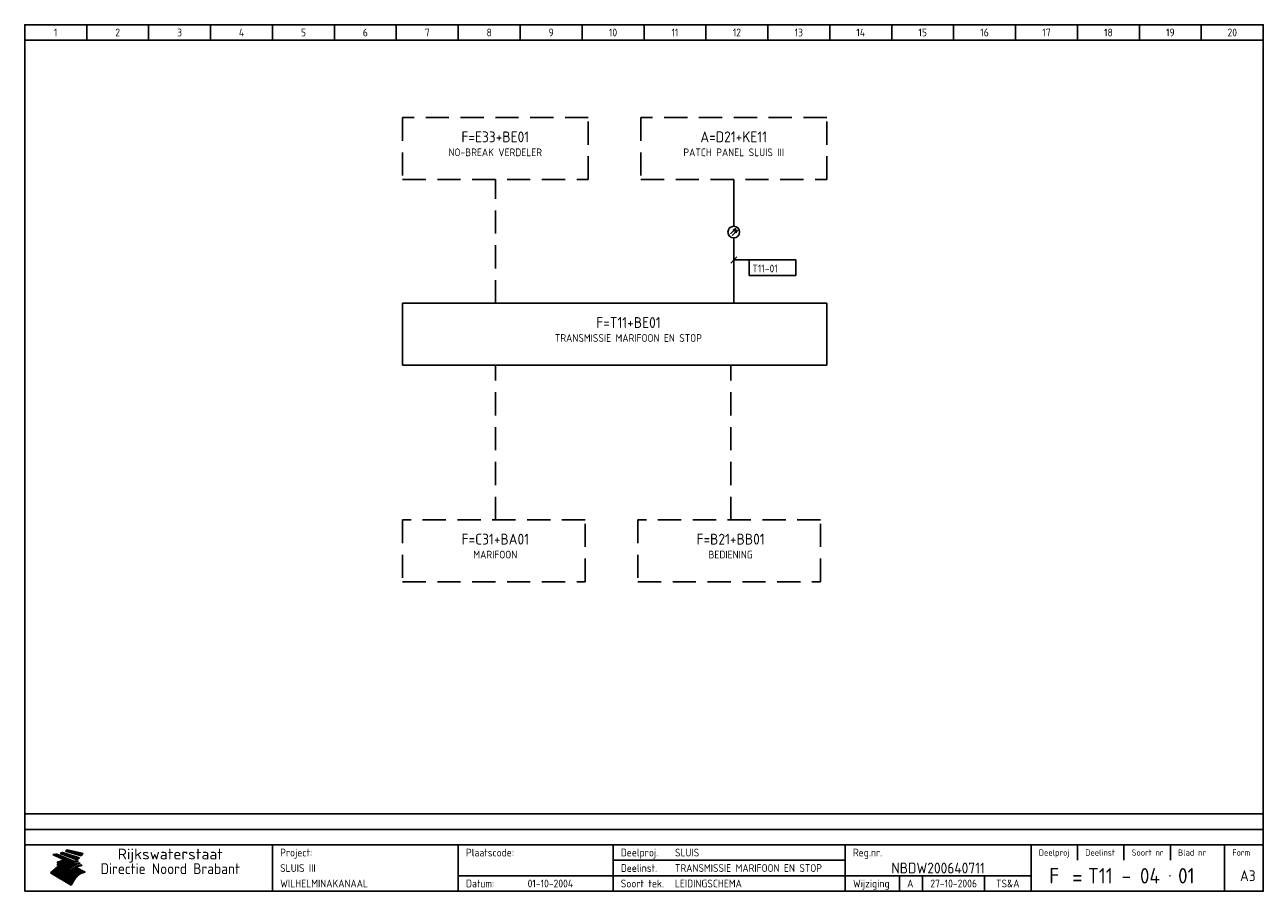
# Model space of a CAD drawing. Extents: x 10 to 410, y 10 to 290.
import ezdxf
from ezdxf.enums import TextEntityAlignment as Align

# ---------------------------------------------------------------- set-up
doc = ezdxf.new("R2010")
doc.units = 0
doc.header["$LTSCALE"] = 15
doc.header["$MEASUREMENT"] = 0
doc.linetypes.add('DASHED', pattern=[0.75, 0.5, -0.25])
doc.layers.get('0').update_dxf_attribs({"linetype": 'CONTINUOUS'})
for name, color, linetype in [('0-25', 7, 'CONTINUOUS'), ('0-35', 2, 'CONTINUOUS'), ('0-50', 3, 'CONTINUOUS'), ('B-25', 7, 'CONTINUOUS'), ('B-35', 2, 'CONTINUOUS'), ('S-25', 7, 'CONTINUOUS')]:
    doc.layers.add(name, color=color, linetype=linetype)
doc.styles.add('ISO', font='iso.shx')
doc.styles.get("Standard").update_dxf_attribs({"font": 'iso.shx'})

# ---------------------------------------------------------------- blocks, each defined once
blk = doc.blocks.new('KADERA3')
at = {"layer": '0-25'}
for p, q in [((30, 285), (30, 290)), ((50, 285), (50, 290)), ((70, 285), (70, 290)), ((90, 285), (90, 290)), ((110, 285), (110, 290)), ((130, 285), (130, 290)), ((150, 285), (150, 290)), ((170, 285), (170, 290)), ((190, 285), (190, 290)), ((210, 285), (210, 290)), ((230, 285), (230, 290)), ((250, 285), (250, 290)), ((270, 285), (270, 290)), ((290, 285), (290, 290)), ((310, 285), (310, 290)), ((330, 285), (330, 290)), ((350, 285), (350, 290)), ((370, 285), (370, 290)), ((390, 285), (390, 290)), ((10, 285), (410, 285)), ((410, 35), (10, 35)), ((410, 30), (10, 30)), ((350, 25), (350, 20)), ((365, 25), (365, 20)), ((380, 25), (380, 20)), ((200, 20), (275, 20)), ((150, 15), (335, 15)), ((292.5, 15), (292.5, 10)), ((300, 15), (300, 10)), ((320, 15), (320, 10))]:
    blk.add_line(p, q, dxfattribs=at)
at = {"layer": '0-25', "color": 7}
for p, q in [((19.1, 21.89), (25.12, 19)), ((19.1, 21.89), (25.12, 19)), ((19.17, 21.86), (20.7, 21.86)), ((19.29, 21.8), (20.83, 21.8)), ((19.4, 21.75), (20.96, 21.75)), ((19.52, 21.69), (21.09, 21.69)), ((19.64, 21.63), (21.22, 21.63)), ((19.74, 21.92), (20.56, 21.92)), ((19.75, 21.58), (21.36, 21.58)), ((19.87, 21.52), (21.49, 21.52)), ((19.99, 21.47), (21.62, 21.47)), ((20.11, 21.41), (21.75, 21.41)), ((20.22, 21.35), (21.88, 21.35)), ((20.25, 21.97), (20.43, 21.97)), ((20.34, 21.3), (22.02, 21.3)), ((20.38, 21.99), (26.02, 19.59)), ((20.38, 21.99), (26.02, 19.59)), ((20.46, 21.24), (22.15, 21.24)), ((20.57, 21.18), (22.28, 21.18)), ((20.69, 21.13), (22.41, 21.13)), ((20.81, 21.07), (22.55, 21.07)), ((20.92, 21.02), (22.68, 21.02)), ((21.04, 20.96), (22.81, 20.96)), ((21.16, 20.9), (22.94, 20.9)), ((21.27, 20.85), (23.07, 20.85)), ((21.39, 20.79), (23.21, 20.79)), ((21.47, 22.25), (26.83, 20.19)), ((21.47, 22.25), (26.83, 20.19)), ((21.49, 22.25), (23.07, 22.25)), ((21.51, 20.73), (23.34, 20.73)), ((21.6, 22.2), (23.25, 22.2)), ((21.63, 20.68), (23.47, 20.68)), ((21.65, 22.31), (22.89, 22.31)), ((21.74, 20.62), (23.6, 20.62)), ((21.75, 22.14), (23.42, 22.14)), ((21.8, 22.37), (22.71, 22.37)), ((21.86, 20.57), (23.73, 20.57)), ((21.9, 22.08), (23.6, 22.08)), ((21.94, 22.42), (22.53, 22.42)), ((21.98, 20.51), (23.87, 20.51)), ((22.04, 22.03), (23.78, 22.03)), ((22.06, 22.48), (22.36, 22.48)), ((22.09, 20.45), (24, 20.45)), ((22.18, 22.53), (27.65, 20.8)), ((22.18, 22.53), (27.65, 20.8)), ((22.19, 21.97), (23.96, 21.97)), ((22.21, 20.4), (24.13, 20.4)), ((22.33, 20.34), (24.26, 20.34)), ((22.34, 21.92), (24.13, 21.92)), ((22.37, 20), (23.08, 20)), ((22.44, 20.28), (24.4, 20.28)), ((22.48, 21.86), (24.31, 21.86)), ((22.49, 20.06), (23.04, 20.06)), ((22.56, 20.23), (24.53, 20.23)), ((22.61, 20.12), (22.93, 20.12)), ((22.63, 21.8), (24.49, 21.8)), ((22.68, 20.17), (24.66, 20.17)), ((22.71, 20.17), (22.82, 20.17)), ((23.11, 20.02), (22.77, 20.2)), ((23.11, 20.02), (22.77, 20.2)), ((22.78, 21.75), (24.67, 21.75)), ((22.79, 20.12), (24.79, 20.12)), ((22.91, 20.06), (24.92, 20.06)), ((22.92, 21.69), (24.85, 21.69)), ((23.03, 20), (25.06, 20)), ((23.07, 21.63), (25.02, 21.63)), ((23.14, 22.99), (28.22, 21.46)), ((23.14, 22.99), (28.22, 21.46)), ((23.15, 22.98), (25.33, 22.98)), ((23.22, 21.58), (25.2, 21.58)), ((23.23, 23.04), (25.09, 23.04)), ((23.32, 23.1), (24.84, 23.1)), ((23.34, 22.93), (25.57, 22.93)), ((23.36, 21.52), (25.38, 21.52)), ((23.4, 23.15), (24.6, 23.15)), ((23.49, 23.21), (24.36, 23.21)), ((23.51, 21.47), (25.56, 21.47)), ((23.52, 22.87), (25.81, 22.87)), ((23.57, 23.27), (24.12, 23.27)), ((23.64, 23.32), (23.87, 23.32)), ((23.66, 21.41), (25.74, 21.41)), ((23.7, 23.36), (28.82, 22.17)), ((23.7, 23.36), (28.82, 22.17)), ((23.71, 22.82), (26.06, 22.82)), ((23.8, 21.35), (25.91, 21.35)), ((23.9, 22.76), (26.3, 22.76)), ((23.95, 21.3), (26.09, 21.3)), ((24.09, 22.7), (26.54, 22.7)), ((24.09, 21.24), (26.27, 21.24)), ((24.24, 21.18), (26.45, 21.18)), ((24.27, 22.65), (26.78, 22.65)), ((24.39, 21.13), (26.62, 21.13)), ((24.46, 22.59), (27.03, 22.59)), ((24.53, 21.07), (26.8, 21.07)), ((24.65, 22.53), (27.27, 22.53)), ((24.68, 21.02), (26.98, 21.02)), ((24.83, 20.96), (27.16, 20.96)), ((24.84, 22.48), (27.51, 22.48)), ((24.97, 20.9), (27.34, 20.9)), ((25.02, 22.42), (27.75, 22.42)), ((25.12, 20.85), (27.51, 20.85)), ((25.21, 22.37), (28, 22.37)), ((25.27, 20.79), (27.63, 20.79)), ((25.4, 22.31), (28.24, 22.31)), ((25.41, 20.73), (27.57, 20.73)), ((25.56, 20.68), (27.51, 20.68)), ((25.58, 22.25), (28.48, 22.25)), ((25.71, 20.62), (27.44, 20.62)), ((25.77, 22.2), (28.72, 22.2)), ((25.85, 20.57), (27.37, 20.57)), ((25.96, 22.14), (28.79, 22.14)), ((26, 20.51), (27.29, 20.51)), ((26.15, 22.08), (28.75, 22.08)), ((26.15, 20.45), (27.22, 20.45)), ((26.29, 20.4), (27.14, 20.4)), ((26.33, 22.03), (28.71, 22.03)), ((26.44, 20.34), (27.06, 20.34)), ((26.52, 21.97), (28.66, 21.97)), ((26.59, 20.28), (26.97, 20.28)), ((26.71, 21.92), (28.62, 21.92)), ((26.73, 20.23), (26.89, 20.23)), ((26.9, 21.86), (28.57, 21.86)), ((27.08, 21.8), (28.52, 21.8)), ((27.27, 21.75), (28.48, 21.75)), ((27.46, 21.69), (28.43, 21.69)), ((27.65, 21.63), (28.38, 21.63)), ((27.83, 21.58), (28.33, 21.58)), ((28.02, 21.52), (28.28, 21.52)), ((28.21, 21.47), (28.22, 21.47)), ((20.58, 17.88), (18.3, 16)), ((20.58, 17.88), (18.3, 16)), ((24.94, 11.97), (18.3, 16)), ((24.94, 11.97), (18.3, 16)), ((18.31, 16.01), (20.96, 16.01)), ((18.38, 16.07), (21.46, 16.07)), ((18.45, 16.12), (21.88, 16.12)), ((18.52, 16.18), (22.15, 16.18)), ((18.59, 16.23), (22.38, 16.23)), ((18.65, 16.29), (22.58, 16.29)), ((18.72, 16.35), (22.75, 16.35)), ((18.79, 16.4), (22.91, 16.4)), ((18.86, 16.46), (20.6, 16.46)), ((18.93, 16.52), (20.6, 16.52)), ((18.99, 16.57), (20.6, 16.57)), ((19.06, 16.63), (20.6, 16.63)), ((19.13, 16.68), (20.6, 16.68)), ((19.2, 16.74), (20.6, 16.74)), ((19.27, 16.8), (20.6, 16.8)), ((19.33, 16.85), (21.07, 16.85)), ((19.4, 16.91), (21.55, 16.91)), ((19.47, 16.97), (21.88, 16.97)), ((19.54, 17.02), (22.13, 17.02)), ((19.61, 17.08), (22.34, 17.08)), ((19.67, 17.13), (20.6, 17.13)), ((19.74, 17.19), (20.6, 17.19)), ((19.81, 17.25), (20.6, 17.25)), ((19.88, 17.3), (20.6, 17.3)), ((19.95, 17.36), (20.6, 17.36)), ((20.01, 17.42), (20.6, 17.42)), ((20.08, 17.47), (20.93, 17.47)), ((20.15, 17.53), (21.26, 17.53)), ((20.22, 17.58), (21.51, 17.58)), ((20.29, 17.64), (21.72, 17.64)), ((20.35, 17.7), (21.9, 17.7)), ((20.42, 17.75), (22.07, 17.75)), ((20.49, 17.81), (22.22, 17.81)), ((20.56, 17.87), (22.36, 17.87)), ((20.6, 19.11), (20.58, 19.51)), ((20.6, 19.11), (20.58, 19.51)), ((20.58, 19.5), (22.09, 19.5)), ((20.58, 19.44), (21.95, 19.44)), ((20.59, 19.38), (21.79, 19.38)), ((20.59, 19.33), (21.62, 19.33)), ((20.59, 19.27), (21.42, 19.27)), ((20.6, 19.22), (21.2, 19.22)), ((20.6, 19.16), (20.93, 19.16)), ((20.6, 19.11), (20.69, 19.12)), ((20.6, 19.11), (20.69, 19.12)), ((20.6, 18.79), (20.77, 18.81)), ((20.6, 18.79), (20.77, 18.81)), ((20.6, 18.29), (20.6, 18.79)), ((20.6, 18.29), (20.6, 18.79)), ((20.6, 18.77), (22.46, 18.77)), ((20.6, 18.71), (22.33, 18.71)), ((20.6, 18.65), (22.19, 18.65)), ((20.6, 18.6), (22.04, 18.6)), ((20.6, 18.54), (21.87, 18.54)), ((20.6, 18.48), (21.68, 18.48)), ((20.6, 18.43), (21.46, 18.43)), ((20.6, 18.37), (21.21, 18.37)), ((20.6, 18.32), (20.87, 18.32)), ((20.6, 18.29), (20.88, 18.32)), ((20.6, 18.29), (20.88, 18.32)), ((20.6, 17.88), (20.86, 17.91)), ((20.6, 17.88), (20.86, 17.91)), ((20.6, 17.43), (20.97, 17.48)), ((20.6, 17.43), (20.97, 17.48)), ((20.6, 17.43), (20.6, 17.09)), ((20.6, 17.43), (20.6, 17.09)), ((20.6, 17.09), (21.26, 17.16)), ((20.6, 17.09), (21.26, 17.16)), ((20.6, 16.8), (21.37, 16.89)), ((20.6, 16.8), (21.37, 16.89)), ((20.6, 16.8), (20.6, 16.45)), ((20.6, 16.8), (20.6, 16.45)), ((20.6, 16.45), (21.56, 16.56)), ((20.6, 16.45), (21.56, 16.56)), ((20.6, 15.97), (21.67, 16.09)), ((20.6, 15.97), (21.67, 16.09)), ((20.7, 16.46), (23.06, 16.46)), ((20.9, 19.55), (22.23, 19.55)), ((20.9, 18.82), (22.59, 18.82)), ((20.98, 17.92), (22.5, 17.92)), ((21.02, 17.13), (22.53, 17.13)), ((21.19, 19.61), (22.35, 19.61)), ((21.2, 16.52), (23.2, 16.52)), ((21.32, 18.88), (22.71, 18.88)), ((21.32, 17.98), (22.62, 17.98)), ((21.42, 19.67), (22.47, 19.67)), ((21.47, 17.19), (22.7, 17.19)), ((21.59, 18.03), (22.74, 18.03)), ((21.61, 18.93), (22.82, 18.93)), ((21.62, 19.72), (22.59, 19.72)), ((21.72, 16.57), (23.32, 16.57)), ((21.77, 17.25), (22.85, 17.25)), ((21.8, 19.78), (22.69, 19.78)), ((21.8, 18.09), (22.85, 18.09)), ((21.84, 18.99), (22.92, 18.99)), ((21.96, 19.83), (22.79, 19.83)), ((21.99, 18.15), (22.95, 18.15)), ((22.01, 17.3), (22.99, 17.3)), ((22.03, 19.05), (23.03, 19.05)), ((22.1, 16.63), (23.44, 16.63)), ((22.11, 19.89), (22.89, 19.89)), ((22.16, 18.2), (23.05, 18.2)), ((22.21, 19.1), (23.12, 19.1)), ((22.21, 17.36), (23.12, 17.36)), ((22.24, 19.95), (22.99, 19.95)), ((22.31, 18.26), (23.15, 18.26)), ((22.36, 19.16), (23.22, 19.16)), ((22.38, 16.68), (23.56, 16.68)), ((22.39, 17.42), (23.24, 17.42)), ((22.45, 18.32), (23.24, 18.32)), ((22.51, 19.22), (23.3, 19.22)), ((22.56, 17.47), (23.36, 17.47)), ((22.59, 18.37), (23.33, 18.37)), ((22.6, 16.74), (23.66, 16.74)), ((22.64, 19.27), (23.39, 19.27)), ((22.71, 18.43), (23.42, 18.43)), ((22.71, 17.53), (23.47, 17.53)), ((22.77, 19.33), (23.47, 19.33)), ((22.79, 16.8), (23.77, 16.8)), ((22.83, 18.48), (23.5, 18.48)), ((22.84, 17.58), (23.57, 17.58)), ((22.89, 19.38), (23.55, 19.38)), ((22.94, 18.54), (23.58, 18.54)), ((22.96, 16.85), (23.86, 16.85)), ((22.97, 17.64), (23.67, 17.64)), ((23, 19.44), (23.63, 19.44)), ((23.04, 18.6), (23.66, 18.6)), ((23.1, 19.5), (23.72, 19.5)), ((23.1, 17.7), (23.77, 17.7)), ((23.12, 16.91), (23.96, 16.91)), ((23.14, 18.65), (23.74, 18.65)), ((23.15, 19.95), (25.19, 19.95)), ((23.21, 19.55), (23.8, 19.55)), ((23.21, 17.75), (23.86, 17.75)), ((23.21, 16.01), (28.9, 16.01)), ((23.24, 18.71), (23.82, 18.71)), ((23.26, 19.89), (25.32, 19.89)), ((23.26, 16.97), (24.05, 16.97)), ((23.3, 19.61), (23.88, 19.61)), ((23.32, 17.81), (23.95, 17.81)), ((23.33, 18.77), (23.91, 18.77)), ((23.37, 16.07), (29.08, 16.07)), ((23.38, 19.83), (25.45, 19.83)), ((23.39, 19.67), (23.81, 19.67)), ((23.39, 17.02), (24.14, 17.02)), ((23.42, 18.82), (23.99, 18.82)), ((23.42, 17.87), (24.03, 17.87)), ((23.45, 19.7), (23.58, 19.79)), ((23.45, 19.7), (23.58, 19.79)), ((23.48, 19.72), (23.7, 19.72)), ((23.5, 19.78), (25.58, 19.78)), ((23.51, 18.88), (24.07, 18.88)), ((23.51, 16.12), (29.27, 16.12)), ((23.52, 17.92), (24.11, 17.92)), ((23.52, 17.08), (24.22, 17.08)), ((23.54, 18.9), (24.3, 19.42)), ((23.54, 18.9), (24.3, 19.42)), ((23.56, 19.78), (23.59, 19.78)), ((23.56, 19.39), (23.9, 19.62)), ((23.56, 19.39), (23.9, 19.62)), ((23.58, 19.79), (23.9, 19.62)), ((23.58, 19.79), (23.9, 19.62)), ((23.59, 18.93), (24.15, 18.93)), ((23.61, 19.72), (25.72, 19.72)), ((23.62, 17.98), (24.2, 17.98)), ((23.63, 17.13), (24.3, 17.13)), ((23.65, 18.59), (24.62, 19.25)), ((23.65, 18.59), (24.62, 19.25)), ((29.41, 16.17), (23.65, 16.17)), ((23.67, 18.99), (24.23, 18.99)), ((23.71, 18.03), (24.28, 18.03)), ((23.73, 19.67), (25.85, 19.67)), ((23.75, 19.05), (24.32, 19.05)), ((23.75, 17.19), (24.38, 17.19)), ((23.77, 16.23), (29.47, 16.23)), ((23.79, 18.09), (24.36, 18.09)), ((23.83, 19.1), (24.4, 19.1)), ((23.85, 19.61), (25.98, 19.61)), ((23.85, 17.25), (24.46, 17.25)), ((23.88, 18.15), (24.44, 18.15)), ((23.89, 16.29), (29.36, 16.29)), ((23.92, 19.16), (24.48, 19.16)), ((23.94, 18.19), (25.23, 19.07)), ((23.94, 18.19), (25.23, 19.07)), ((23.95, 17.3), (24.55, 17.3)), ((23.96, 19.55), (25.96, 19.55)), ((23.96, 18.2), (24.53, 18.2)), ((24, 19.22), (24.56, 19.22)), ((24, 16.35), (29.24, 16.35)), ((24.04, 18.26), (24.61, 18.26)), ((24.05, 17.36), (24.63, 17.36)), ((24.06, 17.88), (25.34, 18.76)), ((24.06, 17.88), (25.34, 18.76)), ((24.08, 19.5), (25.88, 19.5)), ((24.08, 19.27), (24.58, 19.27)), ((24.11, 16.4), (29.13, 16.4)), ((24.13, 18.32), (24.69, 18.32)), ((24.14, 17.42), (24.71, 17.42)), ((24.16, 19.33), (24.47, 19.33)), ((24.2, 19.44), (25.79, 19.44)), ((24.21, 18.37), (24.77, 18.37)), ((24.21, 16.46), (29.02, 16.46)), ((24.23, 17.47), (24.79, 17.47)), ((24.24, 17.48), (25.52, 18.36)), ((24.24, 17.48), (25.52, 18.36)), ((24.25, 19.38), (24.36, 19.38)), ((24.29, 18.43), (24.85, 18.43)), ((24.3, 19.42), (24.62, 19.25)), ((24.3, 19.42), (24.62, 19.25)), ((24.31, 19.38), (25.71, 19.38)), ((24.31, 17.53), (24.87, 17.53)), ((24.31, 16.52), (28.91, 16.52)), ((24.35, 17.17), (25.64, 18.05)), ((24.35, 17.17), (25.64, 18.05)), ((24.37, 18.48), (24.94, 18.48)), ((24.39, 17.58), (24.96, 17.58)), ((24.4, 16.57), (28.79, 16.57)), ((24.43, 19.33), (25.62, 19.33)), ((24.45, 18.54), (25.02, 18.54)), ((24.47, 17.64), (25.04, 17.64)), ((24.49, 16.63), (28.68, 16.63)), ((24.54, 18.6), (25.1, 18.6)), ((24.55, 19.27), (25.54, 19.27)), ((24.56, 17.7), (25.12, 17.7)), ((24.57, 16.68), (28.57, 16.68)), ((24.62, 18.65), (25.18, 18.65)), ((24.63, 16.72), (25.91, 17.6)), ((24.63, 16.72), (25.91, 17.6)), ((24.64, 17.75), (25.2, 17.75)), ((24.66, 16.74), (28.45, 16.74)), ((24.67, 19.22), (25.45, 19.22)), ((24.7, 18.71), (25.27, 18.71)), ((24.72, 17.81), (25.29, 17.81)), ((24.74, 16.8), (28.34, 16.8)), ((24.78, 19.16), (25.37, 19.16)), ((24.78, 18.77), (25.34, 18.77)), ((24.8, 17.87), (25.37, 17.87)), ((24.82, 16.85), (28.23, 16.85)), ((24.87, 18.82), (25.4, 18.82)), ((24.89, 17.92), (25.45, 17.92)), ((24.9, 19.1), (25.28, 19.1)), ((24.9, 16.91), (28.11, 16.91)), ((24.95, 18.88), (25.45, 18.88)), ((24.97, 17.98), (25.53, 17.98)), ((24.99, 16.97), (28, 16.97)), ((25.02, 19.05), (25.2, 19.05)), ((25.03, 18.93), (25.51, 18.93)), ((25.05, 18.03), (25.61, 18.03)), ((25.07, 17.02), (27.89, 17.02)), ((25.11, 18.99), (25.57, 18.99)), ((26.02, 19.59), (25.12, 19)), ((26.02, 19.59), (25.12, 19)), ((25.13, 18.09), (25.68, 18.09)), ((25.15, 17.08), (27.77, 17.08)), ((25.19, 19.05), (25.63, 19.05)), ((25.21, 18.15), (25.75, 18.15)), ((25.23, 17.13), (27.66, 17.13)), ((25.26, 19.1), (25.7, 19.1)), ((25.3, 18.2), (25.82, 18.2)), ((25.31, 17.19), (27.55, 17.19)), ((25.33, 19.16), (25.77, 19.16)), ((25.38, 18.26), (25.89, 18.26)), ((25.39, 19.22), (25.85, 19.22)), ((25.4, 17.25), (27.43, 17.25)), ((25.46, 18.32), (25.97, 18.32)), ((25.47, 19.27), (25.93, 19.27)), ((25.48, 17.3), (27.32, 17.3)), ((25.54, 19.33), (26.03, 19.33)), ((25.54, 18.37), (26.06, 18.37)), ((25.56, 17.36), (27.21, 17.36)), ((25.62, 18.43), (26.14, 18.43)), ((25.63, 19.38), (26.13, 19.38)), ((25.64, 17.42), (27.1, 17.42)), ((25.7, 18.48), (26.24, 18.48)), ((25.72, 19.44), (26.24, 19.44)), ((25.73, 17.47), (26.98, 17.47)), ((25.79, 18.54), (26.34, 18.54)), ((25.81, 17.53), (26.87, 17.53)), ((25.82, 19.5), (26.36, 19.5)), ((25.89, 18.6), (26.46, 18.6)), ((25.89, 17.58), (26.76, 17.58)), ((25.93, 19.55), (26.53, 19.55)), ((25.96, 17.64), (26.64, 17.64)), ((25.99, 18.65), (26.58, 18.65)), ((26.04, 17.7), (26.59, 17.7)), ((26.06, 19.61), (26.85, 19.61)), ((26.1, 18.71), (26.72, 18.71)), ((26.12, 17.75), (26.67, 17.75)), ((26.2, 17.81), (26.76, 17.81)), ((26.21, 19.67), (27.23, 19.67)), ((26.23, 18.77), (26.89, 18.77)), ((26.29, 17.87), (26.86, 17.87)), ((26.37, 18.82), (27.09, 18.82)), ((26.39, 17.92), (26.97, 17.92)), ((26.44, 19.72), (27.18, 19.72)), ((26.49, 17.98), (27.09, 17.98)), ((26.53, 18.88), (27.34, 18.88)), ((26.56, 17.68), (29.54, 16.2)), ((26.56, 17.68), (29.54, 16.2)), ((26.6, 18.03), (27.22, 18.03)), ((26.72, 18.09), (27.38, 18.09)), ((26.73, 18.93), (27.66, 18.93)), ((26.85, 18.15), (27.56, 18.15)), ((26.99, 18.99), (27.9, 18.99)), ((27, 18.2), (27.8, 18.2)), ((27.13, 19.78), (27.25, 19.64)), ((27.13, 19.78), (27.25, 19.64)), ((27.18, 18.26), (28.13, 18.26)), ((27.26, 19.05), (27.84, 19.05)), ((27.39, 18.32), (28.47, 18.32)), ((27.7, 18.37), (28.49, 18.37)), ((27.78, 19.1), (27.93, 18.96)), ((27.78, 19.1), (27.93, 18.96)), ((28, 18.43), (28.44, 18.43)), ((28.29, 15.83), (29.54, 16.2)), ((28.29, 15.83), (29.54, 16.2)), ((28.39, 18.48), (28.54, 18.32)), ((28.39, 18.48), (28.54, 18.32)), ((29.54, 16.2), (29.45, 16.17)), ((29.54, 16.2), (29.45, 16.17)), ((29.46, 16.18), (29.47, 16.18)), ((18.38, 15.95), (20.6, 15.95)), ((18.47, 15.9), (20.6, 15.9)), ((18.57, 15.84), (20.6, 15.84)), ((18.66, 15.78), (20.6, 15.78)), ((18.75, 15.73), (20.6, 15.73)), ((18.85, 15.67), (20.6, 15.67)), ((18.94, 15.62), (20.6, 15.62)), ((19.03, 15.56), (27.83, 15.56)), ((19.12, 15.5), (27.75, 15.5)), ((19.22, 15.45), (27.66, 15.45)), ((19.31, 15.39), (27.58, 15.39)), ((19.4, 15.33), (27.5, 15.33)), ((19.49, 15.28), (27.43, 15.28)), ((19.59, 15.22), (27.36, 15.22)), ((19.68, 15.17), (27.29, 15.17)), ((19.77, 15.11), (27.22, 15.11)), ((19.86, 15.05), (27.15, 15.05)), ((19.96, 15), (27.09, 15)), ((20.05, 14.94), (27.02, 14.94)), ((20.14, 14.88), (26.96, 14.88)), ((20.24, 14.83), (26.9, 14.83)), ((20.33, 14.77), (26.84, 14.77)), ((20.42, 14.72), (26.79, 14.72)), ((20.51, 14.66), (26.73, 14.66)), ((20.6, 15.97), (20.6, 15.58)), ((20.6, 15.97), (20.6, 15.58)), ((20.6, 15.58), (21.95, 15.73)), ((20.6, 15.58), (21.95, 15.73)), ((20.61, 14.6), (26.68, 14.6)), ((20.7, 14.55), (26.62, 14.55)), ((20.79, 14.49), (26.57, 14.49)), ((20.88, 14.43), (26.52, 14.43)), ((20.94, 15.62), (27.92, 15.62)), ((20.98, 14.38), (26.47, 14.38)), ((21.07, 14.32), (26.42, 14.32)), ((21.16, 14.27), (26.38, 14.27)), ((21.25, 14.21), (26.33, 14.21)), ((21.35, 14.15), (26.29, 14.15)), ((21.44, 14.1), (26.24, 14.1)), ((21.45, 15.67), (28.01, 15.67)), ((21.53, 14.04), (26.2, 14.04)), ((21.63, 13.98), (26.16, 13.98)), ((21.72, 13.93), (26.12, 13.93)), ((21.81, 13.87), (26.08, 13.87)), ((21.9, 13.82), (26.04, 13.82)), ((21.96, 15.73), (28.11, 15.73)), ((22, 13.76), (26, 13.76)), ((22.09, 13.7), (25.96, 13.7)), ((22.18, 13.65), (25.93, 13.65)), ((22.27, 13.59), (25.89, 13.59)), ((22.34, 15.78), (28.21, 15.78)), ((22.37, 13.53), (25.86, 13.53)), ((22.46, 13.48), (25.82, 13.48)), ((22.55, 13.42), (25.79, 13.42)), ((22.62, 15.84), (28.33, 15.84)), ((22.65, 13.37), (25.76, 13.37)), ((22.74, 13.31), (25.73, 13.31)), ((22.83, 13.25), (25.69, 13.25)), ((22.84, 15.9), (28.52, 15.9)), ((22.92, 13.2), (25.66, 13.2)), ((23.02, 13.14), (25.63, 13.14)), ((23.04, 15.95), (28.71, 15.95)), ((23.11, 13.08), (25.59, 13.08)), ((23.2, 13.03), (25.56, 13.03)), ((23.29, 12.97), (25.53, 12.97)), ((23.39, 12.92), (25.5, 12.92)), ((23.48, 12.86), (25.46, 12.86)), ((23.57, 12.8), (25.43, 12.8)), ((23.66, 12.75), (25.4, 12.75)), ((23.76, 12.69), (25.36, 12.69)), ((23.85, 12.63), (25.33, 12.63)), ((23.94, 12.58), (25.3, 12.58)), ((24.04, 12.52), (25.26, 12.52)), ((24.13, 12.47), (25.23, 12.47)), ((24.22, 12.41), (25.2, 12.41)), ((24.31, 12.35), (25.17, 12.35)), ((24.41, 12.3), (25.13, 12.3)), ((24.5, 12.24), (25.1, 12.24)), ((24.59, 12.18), (25.07, 12.18)), ((24.68, 12.13), (25.03, 12.13)), ((24.78, 12.07), (25, 12.07)), ((24.87, 12.02), (24.97, 12.02)), ((24.94, 11.97), (25.81, 13.45)), ((24.94, 11.97), (25.81, 13.45))]:
    blk.add_line(p, q, dxfattribs=at)
for centre, radius, start, end in [((19.15, 29.7), 7.8, 269.6055, 279.0886), ((19.15, 29.7), 7.8, 269.6055, 279.0886), ((19.93, 25.38), 5.91, 276.3402, 298.7463), ((19.93, 25.38), 5.91, 276.3402, 298.7463), ((19.84, 25.09), 6.03, 278.129, 302.868), ((19.84, 25.09), 6.03, 278.129, 302.868), ((19.84, 27.26), 5.27, 288.0217, 296.3084), ((19.84, 27.26), 5.27, 288.0217, 296.3084), ((20.49, 27.56), 5.28, 300.0654, 307.393), ((20.49, 27.56), 5.28, 300.0654, 307.393), ((24.11, 24.7), 5.26, 301.1147, 312.2814), ((24.11, 24.7), 5.26, 301.1147, 312.2814), ((21.95, 27.32), 8.59, 316.9248, 323.1399), ((21.95, 27.32), 8.59, 316.9248, 323.1399), ((20.21, 23.78), 5.91, 273.6149, 304.3803), ((20.21, 23.78), 5.91, 273.6149, 304.3803), ((20.35, 24.56), 5.76, 274.164, 302.5474), ((20.35, 24.56), 5.76, 274.164, 302.5474), ((20.05, 24.28), 6.02, 277.9472, 305.7139), ((20.05, 24.28), 6.02, 277.9472, 305.7139), ((20.04, 23.49), 6.09, 278.8115, 306.4242), ((20.04, 23.49), 6.09, 278.8115, 306.4242), ((20.53, 23.07), 5.96, 277.0519, 304.973), ((20.53, 23.07), 5.96, 277.0519, 304.973), ((20.72, 22.76), 5.91, 276.3402, 304.3803), ((20.72, 22.76), 5.91, 276.3402, 304.3803), ((21.06, 22.34), 5.81, 274.9043, 303.1745), ((21.06, 22.34), 5.81, 274.9043, 303.1745), ((20.82, 22.06), 6.04, 278.1111, 305.8489), ((20.82, 22.06), 6.04, 278.1111, 305.8489), ((21.3, 21.6), 5.91, 276.3402, 304.3803), ((21.3, 21.6), 5.91, 276.3402, 304.3803), ((27.05, 17.17), 2.63, 107.4286, 133.7799), ((27.05, 17.17), 2.63, 107.4286, 133.7799), ((27.45, 16.91), 2.81, 110.4143, 138.7411), ((27.45, 16.91), 2.81, 110.4143, 138.7411), ((27.57, 15.64), 3.4, 98.1566, 126.9045), ((27.57, 15.64), 3.4, 98.1566, 126.9045), ((27.91, 15.54), 3.39, 100.5835, 132.088), ((27.91, 15.54), 3.39, 100.5835, 132.088), ((28.21, 14.74), 3.67, 95.7581, 128.7216), ((28.21, 14.74), 3.67, 95.7581, 128.7216), ((27.01, 16.84), 2.93, 87.7348, 104.8316), ((27.01, 16.84), 2.93, 87.7348, 104.8316), ((27.37, 15.71), 3.93, 91.7838, 103.2817), ((27.37, 15.71), 3.93, 91.7838, 103.2817), ((28.4, 15.05), 3.21, 96.3886, 125.0052), ((28.4, 15.05), 3.21, 96.3886, 125.0052), ((27.82, 16.31), 2.8, 90.634, 105.1984), ((27.82, 16.31), 2.8, 90.634, 105.1984), ((28.19, 15.04), 3.93, 93.8342, 103.2817), ((28.19, 15.04), 3.93, 93.8342, 103.2817), ((28.58, 15.69), 2.8, 93.8141, 105.1984), ((28.58, 15.69), 2.8, 93.8141, 105.1984), ((28.95, 14.41), 3.93, 96.0135, 103.2817), ((28.95, 14.41), 3.93, 96.0135, 103.2817), ((31.24, 10.26), 6.3, 117.9568, 149.6251), ((31.24, 10.26), 6.3, 117.9568, 149.6251)]:
    blk.add_arc(centre, radius, start, end, dxfattribs=at)
at = {"layer": '0-35'}
for p, q in [((90, 25), (90, 10)), ((150, 25), (150, 10)), ((200, 25), (200, 10)), ((275, 25), (275, 10)), ((335, 25), (335, 10)), ((397.5, 25), (397.5, 10))]:
    blk.add_line(p, q, dxfattribs=at)
at = {"layer": '0-50'}
for p, q in [((10, 25), (410, 25)), ((348.75, 15), (351.25, 15)), ((348.75, 13.5), (351.25, 13.5))]:
    blk.add_line(p, q, dxfattribs=at)
blk.add_lwpolyline([(10, 10), (410, 10), (410, 290), (10, 290)], close=True, dxfattribs=at)
at = {"layer": '0-50', "const_width": 0.25}
blk.add_lwpolyline([(379.75, 15, 1), (380, 15, 1)], format="xyb", close=True, dxfattribs=at)
at = {"layer": '0-25', "style": 'ISO'}
for s, height, p in [('Project:', 2.5, (92.5, 22.5)), ('Plaatscode:', 2.5, (152.5, 22.5)), ('Deelproj.', 2.5, (202.5, 22.5)), ('Reg.nr.', 2.5, (277.5, 22.5)), ('Deelproj', 2, (337.5, 22.5)), ('Deelinst', 2, (352.5, 22.5)), ('Soort nr', 2, (367.5, 22.5)), ('Blad nr', 2, (382.5, 22.5)), ('Form', 2, (400, 22.5)), ('Deelinst.', 2.5, (202.5, 17.5)), ('Datum:', 2.5, (152.5, 12.5)), ('Soort tek.', 2.5, (202.5, 12.5)), ('Wijziging', 2.5, (277.5, 12.5))]:
    blk.add_text(s, height=height, dxfattribs=at).set_placement(p, align=Align.MIDDLE_LEFT)
for tag, p in [('STR1', (20, 287.5)), ('STR2', (40, 287.5)), ('STR3', (60, 287.5)), ('STR4', (80, 287.5)), ('STR5', (100, 287.5)), ('STR6', (120, 287.5)), ('STR7', (140, 287.5)), ('STR8', (160, 287.5)), ('STR9', (180, 287.5)), ('STR10', (200, 287.5)), ('STR11', (220, 287.5)), ('STR12', (240, 287.5)), ('STR13', (260, 287.5)), ('STR14', (280, 287.5)), ('STR15', (300, 287.5)), ('STR16', (320, 287.5)), ('STR17', (340, 287.5)), ('STR18', (360, 287.5)), ('STR19', (380, 287.5)), ('STR20', (400, 287.5)), ('W', (180, 12.5)), ('Z', (310, 12.5)), ('Y', (327.5, 12.5))]:
    blk.add_attdef(tag, text='', height=2.5, dxfattribs=at).set_placement(p, align=Align.MIDDLE)
for tag, p in [('N', (220, 22.5)), ('B', (92.5, 17.5)), ('P', (220, 17.5)), ('C', (92.5, 12.5)), ('U', (220, 12.5)), ('REV', (295, 12.5))]:
    blk.add_attdef(tag, text='', height=2.5, dxfattribs=at).set_placement(p, align=Align.MIDDLE_LEFT)
at = {"layer": '0-35', "style": 'ISO', "width": 1.00614}
blk.add_text('Rijkswaterstaat', height=3.5, dxfattribs=at).set_placement((40, 20.28), (74, 20.28), align=Align.FIT)
at = {"layer": '0-35', "color": 2, "style": 'ISO', "width": 0.948867}
blk.add_text('Directie Noord Brabant', height=3.5, dxfattribs=at).set_placement((34.5, 15.53), (79.5, 15.53), align=Align.FIT)
at = {"layer": '0-35', "style": 'ISO'}
for tag, p in [('X', (178.5, 17.5)), ('FORM', (402.5, 15))]:
    blk.add_attdef(tag, text='', height=3.5, dxfattribs=at).set_placement(p, align=Align.MIDDLE_LEFT)
blk.add_attdef('RNR', text='', height=3.5, dxfattribs=at).set_placement((305, 17.5), align=Align.MIDDLE)
at = {"layer": '0-50', "style": 'ISO'}
for tag, p in [('M', (342.5, 15)), ('O', (365, 15))]:
    blk.add_attdef(tag, text='', height=5, dxfattribs=at).set_placement(p, align=Align.MIDDLE)
blk.add_attdef('Q', text='', height=5, dxfattribs=at).set_placement((382.5, 15), align=Align.MIDDLE_LEFT)
blk = doc.blocks.new('0301B5')
at = {"layer": 'S-25'}
for p, q in [((15, 0), (0, 0)), ((0, 0), (0, -5)), ((15, -5), (15, 0)), ((0, -5), (15, -5))]:
    blk.add_line(p, q, dxfattribs=at)
at = {"layer": 'B-25', "style": 'ISO'}
blk.add_attdef('KA', (1, -4), '', height=2.5, dxfattribs=at)

msp = doc.modelspace()

# ---------------------------------------------------------------- linework, layer by layer
at = {"color": 0, "linetype": 'Continuous'}
for p, q in [((239.69, 224.21), (237.92, 222.44)), ((239.69, 224.21), (238.8, 223.65)), ((238.86, 223.65), (239.58, 224.1)), ((239.69, 224.21), (239.13, 223.32)), ((239.58, 224.1), (239.13, 223.37)), ((240.2, 223.64), (238.43, 221.87)), ((239.13, 223.32), (238.8, 223.65)), ((239.13, 223.37), (238.86, 223.65)), ((238.91, 223.64), (239.47, 223.99)), ((239.12, 223.43), (238.91, 223.64)), ((238.97, 223.63), (239.36, 223.88)), ((239.12, 223.49), (238.97, 223.63)), ((239.02, 223.63), (239.25, 223.77)), ((239.11, 223.54), (239.02, 223.63)), ((239.08, 223.62), (239.14, 223.66)), ((239.1, 223.6), (239.08, 223.62)), ((239.14, 223.66), (239.1, 223.6)), ((239.25, 223.77), (239.11, 223.54)), ((239.47, 223.99), (239.12, 223.43)), ((239.36, 223.88), (239.12, 223.49)), ((240.2, 223.64), (239.31, 223.09)), ((239.65, 222.75), (239.31, 223.09)), ((239.37, 223.08), (240.09, 223.53)), ((239.64, 222.81), (239.37, 223.08)), ((239.42, 223.07), (239.98, 223.42)), ((239.63, 222.86), (239.42, 223.07)), ((239.48, 223.07), (239.87, 223.31)), ((239.63, 222.92), (239.48, 223.07)), ((239.53, 223.06), (239.76, 223.2)), ((239.62, 222.98), (239.53, 223.06)), ((239.59, 223.05), (239.65, 223.09)), ((239.61, 223.03), (239.59, 223.05)), ((239.65, 223.09), (239.61, 223.03)), ((239.76, 223.2), (239.62, 222.98)), ((239.98, 223.42), (239.63, 222.86)), ((239.87, 223.31), (239.63, 222.92)), ((240.09, 223.53), (239.64, 222.81)), ((240.2, 223.64), (239.65, 222.75))]:
    msp.add_line(p, q, dxfattribs=at)
at = {"layer": '0-25'}
msp.add_circle((239, 223), 1.89, dxfattribs=at)
at = {"layer": 'S-25', "linetype": 'DASHED'}
for p, q in [((132.01, 260), (132.01, 240)), ((192, 260), (132.01, 260)), ((192, 240), (192, 260)), ((209.01, 260), (209.01, 240)), ((269, 260), (209.01, 260)), ((269, 240), (269, 260)), ((132.01, 240), (192, 240)), ((162, 200), (162, 240)), ((209.01, 240), (269, 240)), ((162, 130), (162, 180)), ((238, 130), (238, 180)), ((132.01, 130), (132.01, 110)), ((191.01, 130), (132.01, 130)), ((191.01, 110), (191.01, 130)), ((208.01, 130), (208.01, 110)), ((267.01, 130), (208.01, 130)), ((267.01, 110), (267.01, 130)), ((132.01, 110), (191.01, 110)), ((208.01, 110), (267.01, 110))]:
    msp.add_line(p, q, dxfattribs=at)
at = {"layer": 'S-25'}
for p, q in [((239, 224.89), (239, 240)), ((239, 200), (239, 221.11)), ((238, 213), (240, 215)), ((239, 214), (244, 214)), ((132.01, 200), (132.01, 180)), ((269.01, 200), (132.01, 200)), ((269.01, 180), (269.01, 200)), ((132.01, 180), (269.01, 180))]:
    msp.add_line(p, q, dxfattribs=at)

# ---------------------------------------------------------------- block references
msp.add_blockref('0301B5', (244, 214)).add_auto_attribs({'KA': 'T11-01'})
ref = msp.add_blockref('KADERA3', (0, 0), dxfattribs=at)
ref.add_attrib('B', 'SLUIS III', dxfattribs={"layer": '0-25', "height": 2.5, "style": 'ISO'}).set_placement((92.5, 17.5), align=Align.MIDDLE_LEFT)
ref.add_attrib('C', 'WILHELMINAKANAAL', dxfattribs={"layer": '0-25', "height": 2.5, "style": 'ISO'}).set_placement((92.5, 12.5), align=Align.MIDDLE_LEFT)
ref.add_attrib('N', 'SLUIS', dxfattribs={"layer": '0-25', "height": 2.5, "style": 'ISO'}).set_placement((220, 22.5), align=Align.MIDDLE_LEFT)
ref.add_attrib('P', 'TRANSMISSIE MARIFOON EN STOP', dxfattribs={"layer": '0-25', "height": 2.5, "style": 'ISO'}).set_placement((220, 17.5), align=Align.MIDDLE_LEFT)
ref.add_attrib('U', 'LEIDINGSCHEMA', dxfattribs={"layer": '0-25', "height": 2.5, "style": 'ISO'}).set_placement((220, 12.5), align=Align.MIDDLE_LEFT)
ref.add_attrib('M', 'F', dxfattribs={"layer": '0-50', "height": 5, "style": 'ISO'}).set_placement((342.5, 15), align=Align.MIDDLE)
ref.add_attrib('O', 'T11 - 04', dxfattribs={"layer": '0-50', "height": 5, "style": 'ISO'}).set_placement((365, 15), align=Align.MIDDLE)
ref.add_attrib('Q', '01', dxfattribs={"layer": '0-50', "height": 5, "style": 'ISO'}).set_placement((382.5, 15), align=Align.MIDDLE_LEFT)
ref.add_attrib('RNR', 'NBDW200640711', dxfattribs={"layer": '0-35', "height": 3.5, "style": 'ISO'}).set_placement((305, 17.5), align=Align.MIDDLE)
ref.add_attrib('W', '01-10-2004', dxfattribs={"layer": '0-25', "height": 2.5, "style": 'ISO'}).set_placement((179.75, 12.5), align=Align.MIDDLE)
ref.add_attrib('FORM', 'A3', dxfattribs={"layer": '0-35', "height": 3.5, "style": 'ISO'}).set_placement((402.5, 15), align=Align.MIDDLE_LEFT)
ref.add_attrib('REV', 'A', dxfattribs={"layer": '0-25', "height": 2.5, "style": 'ISO'}).set_placement((295, 12.5), align=Align.MIDDLE_LEFT)
ref.add_attrib('Z', '27-10-2006', dxfattribs={"layer": '0-25', "height": 2.5, "style": 'ISO'}).set_placement((310, 12.5), align=Align.MIDDLE)
ref.add_attrib('Y', 'TS&A', dxfattribs={"layer": '0-25', "height": 2.5, "style": 'ISO'}).set_placement((327.5, 12.5), align=Align.MIDDLE)
ref.add_attrib('STR1', '1', dxfattribs={"layer": '0-25', "height": 2.5, "style": 'ISO'}).set_placement((20, 287.5), align=Align.MIDDLE)
ref.add_attrib('STR2', '2', dxfattribs={"layer": '0-25', "height": 2.5, "style": 'ISO'}).set_placement((40, 287.5), align=Align.MIDDLE)
ref.add_attrib('STR3', '3', dxfattribs={"layer": '0-25', "height": 2.5, "style": 'ISO'}).set_placement((60, 287.5), align=Align.MIDDLE)
ref.add_attrib('STR4', '4', dxfattribs={"layer": '0-25', "height": 2.5, "style": 'ISO'}).set_placement((80, 287.5), align=Align.MIDDLE)
ref.add_attrib('STR5', '5', dxfattribs={"layer": '0-25', "height": 2.5, "style": 'ISO'}).set_placement((100, 287.5), align=Align.MIDDLE)
ref.add_attrib('STR6', '6', dxfattribs={"layer": '0-25', "height": 2.5, "style": 'ISO'}).set_placement((120, 287.5), align=Align.MIDDLE)
ref.add_attrib('STR7', '7', dxfattribs={"layer": '0-25', "height": 2.5, "style": 'ISO'}).set_placement((140, 287.5), align=Align.MIDDLE)
ref.add_attrib('STR8', '8', dxfattribs={"layer": '0-25', "height": 2.5, "style": 'ISO'}).set_placement((160, 287.5), align=Align.MIDDLE)
ref.add_attrib('STR9', '9', dxfattribs={"layer": '0-25', "height": 2.5, "style": 'ISO'}).set_placement((180, 287.5), align=Align.MIDDLE)
ref.add_attrib('STR10', '10', dxfattribs={"layer": '0-25', "height": 2.5, "style": 'ISO'}).set_placement((200, 287.5), align=Align.MIDDLE)
ref.add_attrib('STR11', '11', dxfattribs={"layer": '0-25', "height": 2.5, "style": 'ISO'}).set_placement((220, 287.5), align=Align.MIDDLE)
ref.add_attrib('STR12', '12', dxfattribs={"layer": '0-25', "height": 2.5, "style": 'ISO'}).set_placement((240, 287.5), align=Align.MIDDLE)
ref.add_attrib('STR13', '13', dxfattribs={"layer": '0-25', "height": 2.5, "style": 'ISO'}).set_placement((260, 287.5), align=Align.MIDDLE)
ref.add_attrib('STR14', '14', dxfattribs={"layer": '0-25', "height": 2.5, "style": 'ISO'}).set_placement((280, 287.5), align=Align.MIDDLE)
ref.add_attrib('STR15', '15', dxfattribs={"layer": '0-25', "height": 2.5, "style": 'ISO'}).set_placement((300, 287.5), align=Align.MIDDLE)
ref.add_attrib('STR16', '16', dxfattribs={"layer": '0-25', "height": 2.5, "style": 'ISO'}).set_placement((320, 287.5), align=Align.MIDDLE)
ref.add_attrib('STR17', '17', dxfattribs={"layer": '0-25', "height": 2.5, "style": 'ISO'}).set_placement((340, 287.5), align=Align.MIDDLE)
ref.add_attrib('STR18', '18', dxfattribs={"layer": '0-25', "height": 2.5, "style": 'ISO'}).set_placement((360, 287.5), align=Align.MIDDLE)
ref.add_attrib('STR19', '19', dxfattribs={"layer": '0-25', "height": 2.5, "style": 'ISO'}).set_placement((380, 287.5), align=Align.MIDDLE)
ref.add_attrib('STR20', '20', dxfattribs={"layer": '0-25', "height": 2.5, "style": 'ISO'}).set_placement((400, 287.5), align=Align.MIDDLE)

# ---------------------------------------------------------------- texts
at = {"layer": 'B-25'}
for s, p in [('NO-BREAK VERDELER', (161.97, 248.78)), ('PATCH PANEL SLUIS III', (238.97, 248.78)), ('TRANSMISSIE MARIFOON EN STOP', (204.97, 188.78)), ('MARIFOON', (161.97, 118.78)), ('BEDIENING', (237.97, 118.78))]:
    msp.add_text(s, height=2.5, dxfattribs=at).set_placement(p, align=Align.MIDDLE)
at = {"layer": 'B-35'}
for s, p in [('F=E33+BE01', (161.97, 253.78)), ('A=D21+KE11', (238.97, 253.78)), ('F=T11+BE01', (204.97, 193.78)), ('F=C31+BA01', (161.97, 123.78)), ('F=B21+BB01', (237.97, 123.78))]:
    msp.add_text(s, height=3.5, dxfattribs=at).set_placement(p, align=Align.MIDDLE)

doc.saveas('drawing.dxf')
